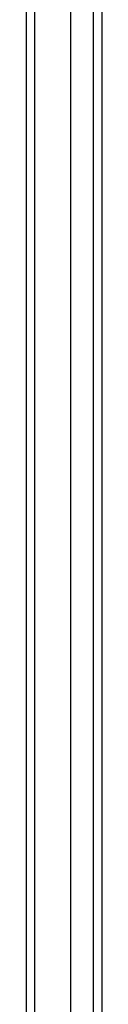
# Model space of a CAD drawing. Header units: inches. Extents: x 17 to 237, y 17 to 149.
# Tile 12 of 113: x 105.836 to 106.702, y 71.419 to 82.671. Entities that reach past the tile are written whole.
import ezdxf

# ---------------------------------------------------------------- set-up
doc = ezdxf.new("R2010")
doc.units = ezdxf.units.IN
doc.header["$MEASUREMENT"] = 0
doc.layers.add('Visible Edges(ANSI)', color=7, linetype='Continuous', lineweight=25)
doc.layers.add('Visible Tangent Edges(ANSI)', color=7, linetype='Continuous', lineweight=25)

msp = doc.modelspace()

# ---------------------------------------------------------------- linework, layer by layer
at = {"layer": 'Visible Edges(ANSI)'}
for p, q in [((105.836, 108.067), (105.836, 60.265)), ((106.347, 61.063), (106.347, 107.269)), ((106.702, 107.269), (106.702, 61.063))]:
    msp.add_line(p, q, dxfattribs=at)
at = {"layer": 'Visible Tangent Edges(ANSI)'}
for p, q in [((105.935, 60.265), (105.935, 108.067)), ((106.603, 107.399), (106.603, 60.933))]:
    msp.add_line(p, q, dxfattribs=at)

doc.saveas('drawing.dxf')
